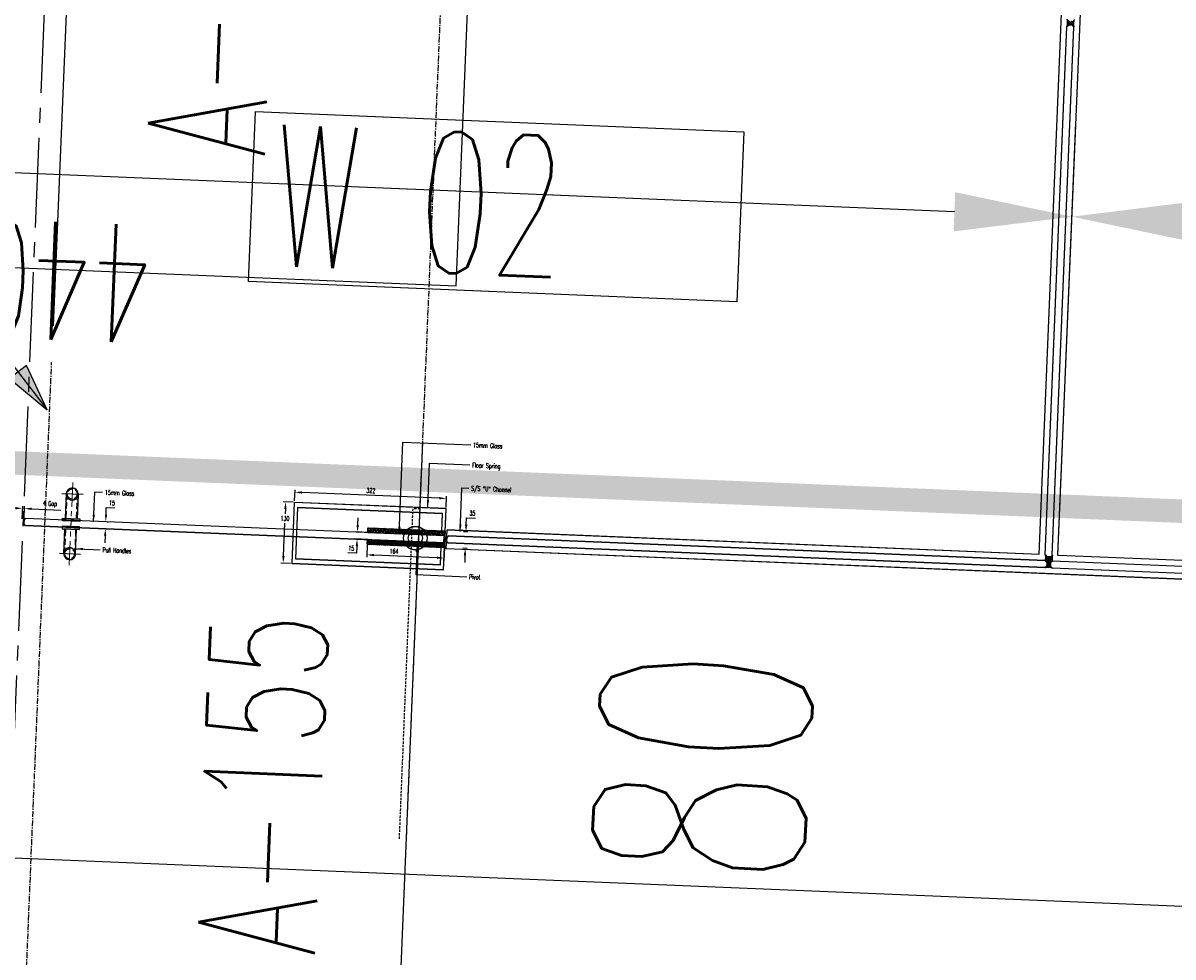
# Model space of a CAD drawing. Header units: millimetres. Extents: x 941089 to 2922714, y 799810 to 1997150.
# Tile 7 of 99: x 972062 to 974504, y 934703 to 936687. Entities that reach past the tile are written whole.
import ezdxf
from ezdxf.enums import TextEntityAlignment as Align

# ---------------------------------------------------------------- set-up
doc = ezdxf.new("R2010")
doc.units = ezdxf.units.MM
doc.header["$LTSCALE"] = 10
doc.header["$PDMODE"] = 3
doc.header["$PDSIZE"] = 5
for name, pattern in [('DASHDOT', [1, 0.5, -0.25, 0, -0.25]), ('L-PL-00$0$CENTER', [2, 1.25, -0.25, 0.25, -0.25]), ('L-PL-00$0$CENTER2', [28.575, 19.05, -3.175, 3.175, -3.175]), ('L-PL-00$0$CENTERX2', [101.6, 63.5, -12.7, 12.7, -12.7]), ('L-PL-00$0$DASHED2', [0.375, 0.25, -0.125]), ('L-PL-00$0$HIDDEN', [0.375, 0.25, -0.125])]:
    doc.linetypes.add(name, pattern=pattern)
doc.layers.get('DEFPOINTS').update_dxf_attribs({"color": 21})
doc.layers.add('L-PL-00$0$2_GLASS', color=2, linetype='Continuous', lineweight=50)
for name, color, linetype in [('L-PL-00$0$CENTRELINE', 1, 'L-PL-00$0$CENTER2'), ('L-PL-00$0$DIMS', 2, 'Continuous'), ('L-PL-00$0$FITTING', 171, 'Continuous'), ('L-PL-00$0$HIDDEN', 22, 'L-PL-00$0$HIDDEN'), ('L-PL-00$0$SYMBOL', 6, 'Continuous'), ('L-PL-00$0$view 1', 7, 'Continuous'), ('L-PL-00$0$view 2', 7, 'Continuous'), ('L-PL-00$0$WINDOW', 2, 'Continuous'), ('L-PL-00$0$WINDOW MULLION DIMS', 21, 'Continuous'), ('L-PL-00$0$ZZ-BLOCK', 2, 'Continuous'), ('L-PL-00$0$zz-dims-stone', 21, 'Continuous'), ('L-PL-00$0$ZZ-SECTION MARKS', 6, 'Continuous'), ('REVISION', 1, 'DASHDOT')]:
    doc.layers.add(name, color=color, linetype=linetype)
doc.styles.add('L-PL-00$0$STANDARD', font='romans.shx', dxfattribs={"width": 0.6})
doc.styles.add('L-PL-00$0$SYMBOLS', font='ROMANS.SHX')
doc.styles.add('L-PL-00$0$Tahoma', font='TAHOMA.TTF')
doc.dimstyles.new('L-PL-00$0$HAF small', dxfattribs={"dimtxt": 10, "dimasz": 15, "dimexe": 5, "dimexo": 3, "dimgap": 5, "dimtad": 1, "dimtih": 1, "dimtoh": 1, "dimdec": 1, "dimdsep": 46, "dimtxsty": 'L-PL-00$0$STANDARD', "dimcen": 2.5, "dimclrd": 256, "dimclre": 256, "dimclrt": 256, "dimadec": 1, "dimazin": 2, "dimtfac": 1, "dimtdec": 1, "dimtofl": 0, "dimtmove": 0, "dimatfit": 3, "dimfxl": 0, "dimlwd": -1, "dimlwe": -1, "dimarcsym": 0})
doc.dimstyles.new('L-PL-00$0$ROYCETON', dxfattribs={"dimscale": 100, "dimtxt": 2.5, "dimasz": 2.5, "dimexe": 2, "dimexo": 1, "dimgap": 1, "dimtad": 1, "dimdec": 0, "dimtxsty": 'L-PL-00$0$STANDARD', "dimcen": 2.5, "dimclrd": 256, "dimclre": 256, "dimclrt": 2, "dimaunit": 1, "dimazin": 0, "dimtfac": 1, "dimtdec": 0, "dimtmove": 0, "dimatfit": 3, "dimfxl": 0, "dimarcsym": 0})

# ---------------------------------------------------------------- blocks, each defined once
blk = doc.blocks.new('FO-00')
at = {"layer": 'DEFPOINTS', "color": 5, "const_width": 50}
blk.add_lwpolyline([(983435.7, 932058.1), (978814.2, 932542.8), (978807.9, 932483.1), (977554.8, 932614.5), (977560, 932664.3), (977354.9, 932685.8), (977472.3, 935527.8), (966850.9, 935967.3), (956779.8, 936394.1)], dxfattribs=at)
blk = doc.blocks.new('*D689')
at = {"layer": 'DEFPOINTS', "color": 0}
for p in [(967428.2, 935588.2), (975500, 935254.2), (975480, 934771.5)]:
    blk.add_point(p, dxfattribs=at)
at = {"layer": 'L-PL-00$0$zz-dims-stone', "lineweight": -2}
for p, q in [((967424.1, 935488.3), (967400, 934905.7)), ((975495.9, 935154.2), (975471.8, 934571.7)), ((967658, 935095.2), (975230.2, 934781.8))]:
    blk.add_line(p, q, dxfattribs=at)
at = {"layer": 'L-PL-00$0$zz-dims-stone'}
for points in [[(967659.7, 935136.8), (967656.3, 935053.6), (967408.2, 935105.5)], [(975232, 934823.5), (975228.5, 934740.2), (975480, 934771.5)]]:
    blk.add_solid(points, dxfattribs=at)
at = {"layer": 'L-PL-00$0$zz-dims-stone', "color": 2, "insert": (971453.4, 935163.3), "char_height": 250, "attachment_point": 5, "rotation": 357.6304, "style": 'L-PL-00$0$STANDARD'}
blk.add_mtext('8079', dxfattribs=at)
blk = doc.blocks.new('L-PL-00$0$sym5')
for p, q in [((0, 15), (-10, 15)), ((-10, 15), (0, 12)), ((0, 15), (0, 0))]:
    blk.add_line(p, q)
at = {"linetype": 'Continuous', "style": 'L-PL-00$0$SYMBOLS', "flags": 1}
blk.add_attdef('DT-RV0', (-3.89, 13.897), '', height=0.5, dxfattribs=at)
at = {"color": 2, "style": 'L-PL-00$0$STANDARD', "width": 0.65}
blk.add_attdef('SYM5', text='', height=2.5, rotation=90, dxfattribs=at).set_placement((3.09, 7.372), align=Align.MIDDLE)
at = {"color": 7, "style": 'L-PL-00$0$STANDARD', "width": 0.65}
blk.add_attdef('SYM5', text='', height=4.51, dxfattribs=at).set_placement((-6.223, 6.602), align=Align.MIDDLE)
blk = doc.blocks.new('*D645')
for p, q in [((-1064725.4, -752911.1), (-1064725.4, -752887.6)), ((-1064418.4, -752892.6), (-1064710.4, -752892.6)), ((-1064403.4, -752911.1), (-1064403.4, -752887.6))]:
    blk.add_line(p, q)
for points in [[(-1064710.4, -752890.1), (-1064710.4, -752895.1), (-1064725.4, -752892.6)], [(-1064418.4, -752890.1), (-1064418.4, -752895.1), (-1064403.4, -752892.6)]]:
    blk.add_solid(points)
at = {"layer": 'DEFPOINTS', "color": 0}
for p in [(-1064725.4, -752892.6), (-1064725.4, -752914.1), (-1064403.4, -752914.1)]:
    blk.add_point(p, dxfattribs=at)
at = {"insert": (-1064564.4, -752882.5), "char_height": 10, "attachment_point": 5, "style": 'L-PL-00$0$STANDARD'}
blk.add_mtext('322', dxfattribs=at)
blk = doc.blocks.new('*D646')
for p, q in [((-1064728.4, -752914.1), (-1064749.2, -752914.1)), ((-1064744.2, -752929.1), (-1064744.2, -752939)), ((-1064744.2, -753029.1), (-1064744.2, -752959.2)), ((-1064728.4, -753044.1), (-1064749.2, -753044.1))]:
    blk.add_line(p, q)
for points in [[(-1064746.7, -752929.1), (-1064741.7, -752929.1), (-1064744.2, -752914.1)], [(-1064746.7, -753029.1), (-1064741.7, -753029.1), (-1064744.2, -753044.1)]]:
    blk.add_solid(points)
at = {"layer": 'DEFPOINTS', "color": 0}
for p in [(-1064725.4, -752914.1), (-1064744.2, -753044.1), (-1064725.4, -753044.1)]:
    blk.add_point(p, dxfattribs=at)
at = {"insert": (-1064744.2, -752949.1), "char_height": 10, "attachment_point": 5, "style": 'L-PL-00$0$STANDARD'}
blk.add_mtext('130', dxfattribs=at)
blk = doc.blocks.new('*D647')
for p, q in [((-1064567.4, -752996.6), (-1064567.4, -753024.1)), ((-1064403.4, -752996.6), (-1064403.4, -753024.1)), ((-1064418.4, -753019.1), (-1064552.4, -753019.1))]:
    blk.add_line(p, q)
for points in [[(-1064552.4, -753016.6), (-1064552.4, -753021.6), (-1064567.4, -753019.1)], [(-1064418.4, -753016.6), (-1064418.4, -753021.6), (-1064403.4, -753019.1)]]:
    blk.add_solid(points)
at = {"layer": 'DEFPOINTS', "color": 0}
for p in [(-1064567.4, -752993.6), (-1064403.4, -752993.6), (-1064567.4, -753019.1)]:
    blk.add_point(p, dxfattribs=at)
at = {"insert": (-1064510.1, -753009), "char_height": 10, "attachment_point": 5, "style": 'L-PL-00$0$STANDARD'}
blk.add_mtext('164', dxfattribs=at)
blk = doc.blocks.new('*D648')
for p, q in [((-1064359.1, -752946.6), (-1064359.1, -752931.6)), ((-1064359.1, -752931.6), (-1064339.7, -752931.6)), ((-1064355.3, -752961.6), (-1064364.1, -752961.6)), ((-1064355.3, -752996.6), (-1064364.1, -752996.6)), ((-1064359.1, -753011.6), (-1064359.1, -753026.6))]:
    blk.add_line(p, q)
for points in [[(-1064361.6, -752946.6), (-1064356.6, -752946.6), (-1064359.1, -752961.6)], [(-1064361.6, -753011.6), (-1064356.6, -753011.6), (-1064359.1, -752996.6)]]:
    blk.add_solid(points)
at = {"layer": 'DEFPOINTS', "color": 0}
for p in [(-1064352.3, -752961.6), (-1064359.1, -752996.6), (-1064352.3, -752996.6)]:
    blk.add_point(p, dxfattribs=at)
at = {"insert": (-1064346.9, -752921.5), "char_height": 10, "attachment_point": 5, "style": 'L-PL-00$0$STANDARD'}
blk.add_mtext('35', dxfattribs=at)
blk = doc.blocks.new('*D649')
for p, q in [((-1064589.3, -752956.6), (-1064589.3, -752941.6)), ((-1064565.8, -752971.6), (-1064594.3, -752971.6)), ((-1064565.8, -752986.6), (-1064594.3, -752986.6)), ((-1064589.3, -753001.6), (-1064589.3, -753016.6)), ((-1064589.3, -753016.6), (-1064607.7, -753016.6))]:
    blk.add_line(p, q)
for points in [[(-1064591.8, -752956.6), (-1064586.8, -752956.6), (-1064589.3, -752971.6)], [(-1064591.8, -753001.6), (-1064586.8, -753001.6), (-1064589.3, -752986.6)]]:
    blk.add_solid(points)
at = {"layer": 'DEFPOINTS', "color": 0}
for p in [(-1064562.8, -752971.6, 0), (-1064589.3, -752986.6), (-1064562.8, -752986.6, 0)]:
    blk.add_point(p, dxfattribs=at)
at = {"insert": (-1064601, -753006.5), "char_height": 10, "attachment_point": 5, "style": 'L-PL-00$0$STANDARD'}
blk.add_mtext('15', dxfattribs=at)
blk = doc.blocks.new('*D651')
at = {"layer": 'DEFPOINTS', "color": 0}
for p in [(-1065124.6, -752971.6, 0), (-1065124.3, -752971.6), (-1065124.3, -752986.6)]:
    blk.add_point(p, dxfattribs=at)
at = {"layer": 'L-PL-00$0$view 2'}
for p, q in [((-1065124.3, -752956.6), (-1065124.3, -752941.6)), ((-1065124.3, -752941.6), (-1065105.9, -752941.6)), ((-1065121.6, -752971.6), (-1065119.3, -752971.6)), ((-1065124.3, -753001.6), (-1065124.3, -753016.6)), ((-1065121.3, -752986.6), (-1065119.3, -752986.6))]:
    blk.add_line(p, q, dxfattribs=at)
for points in [[(-1065126.8, -752956.6), (-1065121.8, -752956.6), (-1065124.3, -752971.6)], [(-1065126.8, -753001.6), (-1065121.8, -753001.6), (-1065124.3, -752986.6)]]:
    blk.add_solid(points, dxfattribs=at)
at = {"layer": 'L-PL-00$0$view 2', "insert": (-1065112.6, -752931.5), "char_height": 10, "attachment_point": 5, "style": 'L-PL-00$0$STANDARD'}
blk.add_mtext('15', dxfattribs=at)
blk = doc.blocks.new('*D650')
at = {"layer": 'DEFPOINTS', "color": 0}
for p in [(-1065297.9, -752951), (-1065301.9, -752976.3, 0), (-1065297.9, -752976.9, 0)]:
    blk.add_point(p, dxfattribs=at)
at = {"layer": 'L-PL-00$0$view 2'}
for p, q in [((-1065316.9, -752951), (-1065331.9, -752951)), ((-1065301.9, -752973.3), (-1065301.9, -752946)), ((-1065297.9, -752973.9), (-1065297.9, -752946)), ((-1065282.9, -752951), (-1065220.5, -752951))]:
    blk.add_line(p, q, dxfattribs=at)
for points in [[(-1065316.9, -752948.5), (-1065316.9, -752953.5), (-1065301.9, -752951)], [(-1065282.9, -752948.5), (-1065282.9, -752953.5), (-1065297.9, -752951)]]:
    blk.add_solid(points, dxfattribs=at)
at = {"layer": 'L-PL-00$0$view 2', "insert": (-1065244.2, -752939.5), "char_height": 10, "attachment_point": 5, "style": 'L-PL-00$0$STANDARD'}
blk.add_mtext('4 Gap', dxfattribs=at)
blk = doc.blocks.new('*U638')
blk.add_hatch(color=256).paths.add_polyline_path([(396.1, -516.2), (439.6, -479.7), (499.5, -595.3)])
for p, q in [((-317.5, 0), (317.5, 0)), ((204.1, -243.2), (499.5, -595.3))]:
    blk.add_line(p, q)
blk.add_lwpolyline([(396.1, -516.2), (499.5, -595.3), (439.6, -479.7), (396.1, -516.2)])
blk.add_circle((0, 0), 317.5)
at = {"style": 'L-PL-00$0$Tahoma', "flags": 8}
blk.add_attdef('INFO2', text='', height=127, dxfattribs=at).set_placement((0, 194), align=Align.TOP_CENTER)
blk.add_attdef('INFO1', text='', height=127, dxfattribs=at).set_placement((0, -242.2), align=Align.BOTTOM_CENTER)
blk = doc.blocks.new('*D661')
at = {"layer": 'DEFPOINTS', "color": 0}
for p in [(974290, 936275.2), (975514.7, 935608.8), (974260.2, 935556)]:
    blk.add_point(p, dxfattribs=at)
at = {"layer": 'L-PL-00$0$WINDOW MULLION DIMS', "lineweight": -2}
for p, q in [((974264.4, 935655.9), (974298.2, 936475.1)), ((975518.8, 935708.8), (975548.3, 936423.4)), ((975290.3, 936233.9), (974539.8, 936264.9))]:
    blk.add_line(p, q, dxfattribs=at)
at = {"layer": 'L-PL-00$0$WINDOW MULLION DIMS'}
for points in [[(974538, 936223.3), (974541.5, 936306.5), (974290, 936275.2)], [(975288.6, 936192.2), (975292, 936275.5), (975540.1, 936223.6)]]:
    blk.add_solid(points, dxfattribs=at)
at = {"layer": 'L-PL-00$0$WINDOW MULLION DIMS', "color": 2, "insert": (974905.7, 936024.6), "char_height": 250, "attachment_point": 5, "rotation": 177.6334, "style": 'L-PL-00$0$STANDARD'}
blk.add_mtext('1251', dxfattribs=at)
blk = doc.blocks.new('*D663')
at = {"layer": 'DEFPOINTS', "color": 0}
for p in [(969891.4, 936457), (969861.7, 935737.8), (974260.2, 935556)]:
    blk.add_point(p, dxfattribs=at)
at = {"layer": 'L-PL-00$0$WINDOW MULLION DIMS', "lineweight": -2}
for p, q in [((969865.9, 935837.7), (969899.7, 936656.8)), ((974264.4, 935655.9), (974298.2, 936475.1)), ((974040.2, 936285.5), (970141.2, 936446.7))]:
    blk.add_line(p, q, dxfattribs=at)
at = {"layer": 'L-PL-00$0$WINDOW MULLION DIMS'}
for points in [[(970139.5, 936405), (970143, 936488.3), (969891.4, 936457)], [(974038.5, 936243.9), (974041.9, 936327.2), (974290, 936275.2)]]:
    blk.add_solid(points, dxfattribs=at)
at = {"layer": 'L-PL-00$0$WINDOW MULLION DIMS', "color": 2, "insert": (972081.4, 936141.3), "char_height": 250, "attachment_point": 5, "rotation": 177.6334, "style": 'L-PL-00$0$STANDARD'}
blk.add_mtext('4402', dxfattribs=at)
blk = doc.blocks.new('L-PL-00$0$A$C3B291501')
h = blk.add_hatch()
h.set_pattern_fill('ANSI37', color=251, angle=-87.63046, style=0)
h.set_pattern_definition([(225, (108643.0123, -20698.3355), (-2.24506403, 2.24506403), []), (135, (108643.0123, -20698.3355), (2.24506403, 2.24506403), [])])
edge = h.paths.add_edge_path()
edge.add_arc((-1302.25, 1380.55), 24.84, 341.84987, 378.15013, ccw=False)
edge.add_line((-1278.65, 1372.81), (-1274.9, 1376.56))
edge.add_line((-1274.9, 1376.56), (-1267.4, 1376.56))
edge.add_line((-1267.4, 1376.56), (-1263.65, 1372.81))
edge.add_line((-1263.65, 1372.81), (-1264.55, 1376.52))
edge.add_line((-1264.55, 1376.52), (-1264.88, 1380.55))
edge.add_line((-1264.88, 1380.55), (-1264.63, 1384.09))
edge.add_line((-1264.63, 1384.09), (-1263.65, 1388.31))
edge.add_line((-1263.65, 1388.31), (-1267.4, 1384.56))
edge.add_line((-1267.4, 1384.56), (-1274.9, 1384.56))
edge.add_line((-1274.9, 1384.56), (-1278.65, 1388.31))
edge.add_line((-1278.65, 1388.31), (-1278.65, 1388.29))
h = blk.add_hatch()
h.set_pattern_fill('ANSI37', color=251, angle=2.36954, style=0)
h.set_pattern_definition([(135, (-23349.0467, -109683.732), (2.24506403, 2.24506403), []), (45, (-23349.0467, -109683.732), (2.24506403, -2.24506403), [])])
h.paths.add_polyline_path([(-1262.4, 222.93), (-1266.62, 223.91), (-1270.16, 224.16), (-1274.19, 223.83), (-1277.9, 222.93), (-1274.15, 226.68), (-1274.15, 234.18), (-1277.9, 237.93), (-1276.85, 242.12), (-1276.76, 245.1), (-1277.65, 249.68), (-1273.9, 245.93), (-1266.4, 245.93), (-1262.65, 249.68), (-1263.16, 247.84), (-1263.39, 246.54), (-1263.56, 243.78), (-1263.27, 240.98), (-1262.4, 237.93), (-1266.15, 234.18), (-1266.15, 226.68)])
at = {"layer": 'L-PL-00$0$FITTING'}
h = blk.add_hatch(dxfattribs=at)
h.set_pattern_fill('ANSI33', color=1, scale=20, style=0)
h.set_pattern_definition([(135, (16751.244, -142550.5934), (3.5355339, 3.5355339), []), (135, (16747.7085, -142550.5934), (3.5355339, 3.5355339), [2.5, -1.25])])
h.paths.add_polyline_path([(-2597.09, 247.93), (-2560.8, 247.93), (-2560.8, 237.93), (-2592.03, 237.93, 0.113517)])
h.paths.add_polyline_path([(-2616.3, 246.93), (-2616.3, 247.93), (-2597.09, 247.93, -0.113517), (-2592.03, 237.93), (-2602.55, 237.93, 0.2982166)])
h.paths.add_polyline_path([(-2560.8, 247.93), (-2555.3, 247.93, -0.4142136), (-2553.8, 246.43), (-2553.8, 237.93), (-2560.8, 237.93)])
h.paths.add_polyline_path([(-2616.3, 246.93, -0.2982166), (-2602.55, 237.93), (-2616.3, 237.93)], flags=17)
h.paths.add_polyline_path([(-2616.3, 246.93), (-2616.3, 237.93), (-2630.04, 237.93, -0.2982166)], flags=17)
h.paths.add_polyline_path([(-2635.5, 247.93), (-2616.3, 247.93), (-2616.3, 246.93, 0.2982166), (-2630.04, 237.93), (-2640.56, 237.93, -0.113517)])
h.paths.add_polyline_path([(-2717.8, 246.43, -0.4142136), (-2716.3, 247.93), (-2635.5, 247.93, 0.113517), (-2640.56, 237.93), (-2717.8, 237.93)])
h = blk.add_hatch(dxfattribs=at)
h.set_pattern_fill('ANSI33', color=1, scale=20, style=0)
h.set_pattern_definition([(45, (-1174077.935, -2626684.8105), (-3.535533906, 3.535533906), []), (45, (-1174074.3996, -2626684.8105), (-3.535533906, 3.535533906), [2.5, -1.25])])
h.paths.add_polyline_path([(-2597.09, 212.93, 0.113517), (-2592.03, 222.93), (-2560.8, 222.93), (-2560.8, 212.93)])
h.paths.add_polyline_path([(-2560.8, 222.93), (-2555.3, 222.93), (-2553.8, 222.93), (-2553.8, 214.43, -0.4142136), (-2555.3, 212.93), (-2560.8, 212.93)])
h.paths.add_polyline_path([(-2592.03, 222.93, -0.113517), (-2597.09, 212.93), (-2616.3, 212.93), (-2616.3, 213.93, 0.2982166), (-2602.55, 222.93)])
h.paths.add_polyline_path([(-2602.55, 222.93, -0.2982166), (-2616.3, 213.93), (-2616.3, 222.93)], flags=17)
h.paths.add_polyline_path([(-2616.3, 222.93), (-2616.3, 213.93, -0.2982166), (-2630.04, 222.93)], flags=17)
h.paths.add_polyline_path([(-2616.3, 213.93), (-2616.3, 212.93), (-2635.5, 212.93, -0.113517), (-2640.56, 222.93), (-2630.04, 222.93, 0.2982166)])
h.paths.add_polyline_path([(-2640.56, 222.93, 0.113517), (-2635.5, 212.93), (-2716.3, 212.93, -0.4142136), (-2717.8, 214.43), (-2717.8, 222.93)])
for p, q in [((-1251.17, 250.43), (-1251.17, 2526.69)), ((-1291.17, 250.43), (-1291.17, 2486.69)), ((-3360.8, 293.93, 0), (-3360.8, 241.43, 0)), ((-3335.8, 293.93, 0), (-3335.8, 241.43, 0)), ((-1290.17, 250.43), (-2549.8, 250.43)), ((-2549.8, 210.43), (-2549.8, 250.43)), ((-3360.8, 166.93, 0), (-3360.8, 219.43, 0)), ((-3335.8, 166.93, 0), (-3335.8, 219.43, 0)), ((-1.84, 210.43), (-2549.8, 210.43))]:
    blk.add_line(p, q)
at = {"color": 5}
for p, q in [((-1278.65, 1372.81), (-1274.9, 1376.56)), ((-1278.65, 249.68), (-1278.65, 1372.81)), ((-1274.9, 1376.56), (-1267.4, 1376.56)), ((-1263.65, 1372.81), (-1267.4, 1376.56)), ((-1263.65, 249.68), (-1263.65, 1372.81)), ((-1277.65, 249.68), (-1273.9, 245.93)), ((-1266.4, 245.93), (-1273.9, 245.93)), ((-1262.65, 249.68), (-1266.4, 245.93)), ((-3444.55, 237.93, 0), (-3448.3, 234.18, 0)), ((-3448.3, 234.18, 0), (-3448.3, 226.68, 0)), ((-3444.55, 222.93, 0), (-3448.3, 226.68, 0)), ((-2546.05, 237.93, 0), (-2549.8, 234.18, 0)), ((-2546.05, 237.93, 0), (-2549.8, 234.18, 0)), ((-2549.8, 234.18, 0), (-2549.8, 226.68, 0)), ((-2549.8, 234.18, 0), (-2549.8, 226.68, 0)), ((-2546.05, 222.93, 0), (-2549.8, 226.68, 0)), ((-2546.05, 222.93, 0), (-2549.8, 226.68, 0)), ((-1277.87, 237.93), (-2546.05, 237.93, 0)), ((-1277.87, 222.93), (-2546.05, 222.93, 0)), ((-1277.9, 237.93), (-1274.15, 234.18)), ((-1277.9, 222.93), (-1274.15, 226.68)), ((-1277.87, 237.93), (-1274.12, 234.18)), ((-1277.87, 222.93), (-1274.12, 226.68)), ((-1274.15, 234.18), (-1274.15, 226.68)), ((-1274.12, 234.18), (-1274.12, 226.68)), ((-1262.4, 237.93), (-1266.15, 234.18)), ((-1266.15, 234.18), (-1266.15, 226.68)), ((-1262.4, 222.93), (-1266.15, 226.68)), ((-1262.37, 237.93), (-1266.12, 234.18)), ((-1266.12, 234.18), (-1266.12, 226.68)), ((-1262.37, 222.93), (-1266.12, 226.68))]:
    blk.add_line(p, q, dxfattribs=at)
at = {"color": 252, "linetype": 'L-PL-00$0$CENTERX2', "lineweight": 0, "ltscale": 0.08}
for p, q in [((-3348.3, 318.03, 0), (-3348.3, 227.75, 0)), ((-3370.15, 293.93, 0), (-3325.21, 293.93, 0)), ((-3348.3, 142.83, 0), (-3348.3, 233.11, 0)), ((-3370.15, 166.93, 0), (-3325.21, 166.93, 0))]:
    blk.add_line(p, q, dxfattribs=at)
at = {"color": 251, "linetype": 'L-PL-00$0$DASHED2', "lineweight": 0, "ltscale": 5}
for p, q in [((-3358.8, 293.93, 0), (-3358.8, 241.43, 0)), ((-3337.8, 293.93, 0), (-3337.8, 241.43, 0)), ((-3358.8, 166.93, 0), (-3358.8, 219.43, 0)), ((-3337.8, 166.93, 0), (-3337.8, 219.43, 0))]:
    blk.add_line(p, q, dxfattribs=at)
at = {"color": 5, "linetype": 'L-PL-00$0$HIDDEN', "ltscale": 2}
blk.add_line((-2608.8, 292.93, 0), (-2623.8, 292.93, 0), dxfattribs=at)
at = {"color": 4}
for p, q in [((-2553.8, 237.93, 0), (-3444.55, 237.93, 0)), ((-2553.8, 222.93, 0), (-3444.55, 222.93, 0)), ((-2553.8, 236.43, 0), (-2553.8, 224.43, 0))]:
    blk.add_line(p, q, dxfattribs=at)
blk.add_lwpolyline([(-2992.7, 1121.07), (-1954.98, 1121.07), (-1954.98, 759.86), (-2992.7, 759.86)], close=True)
at = {"elevation": 0}
for points in [[(-3366.8, 236.43), (-3366.8, 241.43), (-3329.8, 241.43), (-3329.8, 236.43)], [(-3366.8, 224.43), (-3366.8, 219.43), (-3329.8, 219.43), (-3329.8, 224.43)]]:
    blk.add_lwpolyline(points, close=True, dxfattribs=at)
at = {"color": 251, "linetype": 'L-PL-00$0$DASHED2', "lineweight": 0, "ltscale": 5}
for centre in [(-3348.3, 293.93, 0), (-3348.3, 166.93, 0)]:
    blk.add_circle(centre, 10.5, dxfattribs=at)
at = {"color": 251}
for centre, radius, start, end in [((-1302.25, 1380.55), 24.84, 341.84987, 18.15013), ((-1240.04, 1380.55), 24.84, 161.84987, 198.15013), ((-1293.93, 244.15), 17.2, 338.79956, 18.76269), ((-1246.36, 244.15), 17.2, 161.23731, 201.20044), ((-1270.16, 199.32), 24.84, 71.84987, 108.15013), ((-1270.14, 199.32), 24.84, 71.84987, 108.15013)]:
    blk.add_arc(centre, radius, start, end, dxfattribs=at)
for centre, start, end in [((-3348.3, 293.93, 0), 0, 180), ((-3348.3, 166.93, 0), 180, 0)]:
    blk.add_arc(centre, 12.5, start, end)
at = {"linetype": 'L-PL-00$0$DASHED2', "ltscale": 0.08}
for centre, start, end in [((-3348.3, 293.93, 0), 180, 0), ((-3348.3, 166.93, 0), 0, 180)]:
    blk.add_arc(centre, 12.5, start, end, dxfattribs=at)
at = {"layer": 'L-PL-00$0$2_GLASS'}
blk.add_line((-2553.8, 224.43, 0), (-2553.8, 236.43, 0), dxfattribs=at)
at = {"layer": 'L-PL-00$0$DIMS', "color": 62}
for p, q in [((-2553.8, 295.43, 0), (-2875.8, 295.43, 0)), ((-2875.8, 165.43, 0), (-2875.8, 295.43, 0)), ((-2553.8, 165.43, 0), (-2553.8, 295.43, 0)), ((-2553.8, 165.43, 0), (-2875.8, 165.43, 0))]:
    blk.add_line(p, q, dxfattribs=at)
at = {"layer": 'L-PL-00$0$DIMS', "color": 62, "elevation": 0}
blk.add_lwpolyline([(-2560.8, 246.43), (-2560.8, 284.43), (-2868.8, 284.43), (-2868.8, 176.43), (-2560.8, 176.43), (-2560.8, 214.43)], dxfattribs=at)
at = {"layer": 'L-PL-00$0$DIMS', "color": 62}
for radius in [25, 15]:
    blk.add_circle((-2616.3, 230.43, 0), radius, dxfattribs=at)
at = {"layer": 'L-PL-00$0$FITTING', "color": 1, "elevation": 0}
for points in [[(-2716.3, 247.93), (-2555.3, 247.93, -0.4142136), (-2553.8, 246.43), (-2553.8, 237.93), (-2717.8, 237.93), (-2717.8, 246.43, -0.4142136)], [(-2717.8, 222.93), (-2553.8, 222.93), (-2553.8, 214.43, -0.4142136), (-2555.3, 212.93), (-2716.3, 212.93, -0.4142136), (-2717.8, 214.43)]]:
    blk.add_lwpolyline(points, format="xyb", close=True, dxfattribs=at)
at = {"layer": 'L-PL-00$0$view 1'}
ref = blk.add_blockref('*U638', (-3808.54, 946.34, 0), dxfattribs=dict(at, xscale=0.8000000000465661, yscale=0.7999999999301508, zscale=0.8))
ref.add_attrib('INFO2', '04', dxfattribs={"layer": '0', "height": 101.6, "style": 'L-PL-00$0$Tahoma'}).set_placement((-3808.54, 1101.51, 0), align=Align.TOP_CENTER)
ref.add_attrib('INFO1', '1100', dxfattribs={"layer": '0', "height": 101.6, "style": 'L-PL-00$0$Tahoma'}).set_placement((-3808.54, 752.58, 0), align=Align.BOTTOM_CENTER)
at = {"insert": (-2946.59, 1095.34), "char_height": 300, "width": 3616.3898, "attachment_point": 1, "style": 'L-PL-00$0$STANDARD'}
blk.add_mtext('W 02', dxfattribs=at)
at = {"layer": 'L-PL-00$0$view 2', "char_height": 10, "attachment_point": 1, "style": 'L-PL-00$0$STANDARD'}
for s, insert, width in [('15mm Glass', (-2502.07, 437.84, 0), 199.2158), ('Floor Spring', (-2502.07, 395.13, 0), 199.2158), ('S/S "U" Channel', (-2502.07, 345.73, 0), 150.8341), ('15mm Glass', (-3279.02, 305.14, 0), 199.2158), ('Pull Handles', (-3279.02, 182.91, 0), 200.1483), ('Pivot', (-2498.72, 157.73, 0), 199.2158)]:
    blk.add_mtext(s, dxfattribs=dict(at, insert=insert, width=width))
for base, p1, p2, angle, picture, middle in [((-2875.8, 316.97, 0), (-2553.8, 295.43, 0), (-2875.8, 295.43, 0), 180, '*D645', (-2714.8, 327.08, 0)), ((-2739.7, 222.93, 0), (-2713.27, 237.93, 0), (-2713.27, 222.93, 0), 90, '*D649', (-2751.42, 203.03, 0))]:
    dim = blk.add_linear_dim(base=base, p1=p1, p2=p2, angle=angle, dimstyle='L-PL-00$0$HAF small')
    dim.commit()
    dim.dimension.update_dxf_attribs({"geometry": picture, "text_midpoint": middle, "insert": (1061849.57, 753209.57)})
for base, p1, p2, angle, picture, middle in [((-2894.62, 165.43, 0), (-2875.8, 295.43, 0), (-2875.8, 165.43, 0), 90, '*D646', (-2894.62, 260.48, 0)), ((-2509.53, 212.93, 0), (-2502.77, 247.93, 0), (-2502.77, 212.93, 0), 90, '*D648', (-2497.33, 277.93, 0)), ((-2717.8, 190.46, 0), (-2553.8, 215.93, 0), (-2717.8, 215.93, 0), 180, '*D647', (-2660.52, 190.46, 0))]:
    dim = blk.add_linear_dim(base=base, p1=p1, p2=p2, angle=angle, dimstyle='L-PL-00$0$HAF small')
    dim.commit()
    dim.dimension.update_dxf_attribs({"geometry": picture, "text_midpoint": middle, "dimtype": 128, "insert": (1061849.57, 753209.57)})
at = {"layer": 'L-PL-00$0$view 2'}
dim = blk.add_linear_dim(base=(-3448.3, 258.58), p1=(-3452.3, 233.29, 0), p2=(-3448.3, 232.71, 0), text='<> Gap', dimstyle='L-PL-00$0$HAF small', dxfattribs=at)
dim.commit()
dim.dimension.update_dxf_attribs({"geometry": '*D650', "text_midpoint": (-3394.64, 270.05), "insert": (1061849.57, 753209.57)})
dim = blk.add_linear_dim(base=(-3274.76, 237.93, 0), p1=(-3274.76, 222.93, 0), p2=(-3275.01, 237.93, 0), angle=90, dimstyle='L-PL-00$0$HAF small', dxfattribs=at)
dim.commit()
dim.dimension.update_dxf_attribs({"geometry": '*D651', "text_midpoint": (-3263.04, 278.03, 0), "insert": (1061849.57, 753209.57)})
at = {"layer": 'L-PL-00$0$view 2', "annotation_type": 0, "has_hookline": 1, "hookline_direction": 0}
for points, text_width in [([(-2651.02, 237.79, 0), (-2651.02, 432.84, 0), (-2507.07, 432.84, 0)], 55.43), ([(-2592.76, 296.79, 0), (-2592.76, 390.13, 0), (-2507.07, 390.13, 0)], 53.71), ([(-2521.88, 247.93, 0), (-2521.88, 340.73, 0), (-2507.07, 340.73, 0)], 77.14), ([(-3300.73, 236.43, 0), (-3300.73, 300.14, 0), (-3284.02, 300.14, 0)], 55.43), ([(-2612.16, 215.65, 0), (-2612.16, 152.73, 0), (-2503.72, 152.73, 0)], 20), ([(-3335.8, 177.91, 0), (-3299.02, 177.91, 0), (-3284.02, 177.91, 0)], 54.86)]:
    blk.add_leader(points, dimstyle='L-PL-00$0$HAF small', override={"dimgap": 5, "dimtad": 0}, dxfattribs=dict(at, text_width=text_width))
blk = doc.blocks.new('L-PL-00')
at = {"layer": 'L-PL-00$0$WINDOW'}
h = blk.add_hatch(dxfattribs=at)
h.set_pattern_fill('ANSI33', color=22, scale=20, angle=-2.3666, style=0)
h.set_pattern_definition([(132.633438, (986350.681, 792133.4366), (3.67850967, 3.38652722), []), (132.633438, (986347.1487, 792133.5826), (3.67850967, 3.38652722), [2.5, -1.25])])
h.paths.add_polyline_path([(972915.4, 935609.1), (972951.6, 935607.6), (972951.2, 935597.6), (972920, 935598.9, 0.113517)])
h.paths.add_polyline_path([(972896.1, 935608.9), (972896.2, 935609.9), (972915.4, 935609.1, -0.113517), (972920, 935598.9), (972909.5, 935599.3, 0.298217)])
h.paths.add_polyline_path([(972951.6, 935607.6), (972957.1, 935607.4, -0.414214), (972958.6, 935605.8), (972958.2, 935597.3), (972951.2, 935597.6)])
h.paths.add_polyline_path([(972896.1, 935608.9, -0.298217), (972909.5, 935599.3), (972895.8, 935599.9)], flags=17)
h.paths.add_polyline_path([(972896.1, 935608.9), (972895.8, 935599.9), (972882, 935600.5, -0.298217)], flags=17)
h.paths.add_polyline_path([(972877, 935610.7), (972896.2, 935609.9), (972896.1, 935608.9, 0.298217), (972882, 935600.5), (972871.5, 935600.9, -0.113517)])
h.paths.add_polyline_path([(972794.7, 935612.6, -0.414214), (972796.3, 935614), (972877, 935610.7, 0.113517), (972871.5, 935600.9), (972794.4, 935604.1)])
h = blk.add_hatch(dxfattribs=at)
h.set_pattern_fill('ANSI33', color=22, scale=20, angle=-2.3666, style=0)
h.set_pattern_definition([(42.63343804, (-306039.0863, -1640709.68), (-3.386527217, 3.678509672), []), (42.63343804, (-306035.554, -1640709.826), (-3.386527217, 3.678509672), [2.5, -1.25])])
h.paths.add_polyline_path([(972913.9, 935574.1, 0.113517), (972919.4, 935583.9), (972950.6, 935582.6), (972950.2, 935572.6)])
h.paths.add_polyline_path([(972950.6, 935582.6), (972956.1, 935582.4), (972957.6, 935582.3), (972957.2, 935573.8, -0.414214), (972955.7, 935572.4), (972950.2, 935572.6)])
h.paths.add_polyline_path([(972919.4, 935583.9, -0.113517), (972913.9, 935574.1), (972894.7, 935574.9), (972894.8, 935575.9, 0.298217), (972908.9, 935584.4)])
h.paths.add_polyline_path([(972908.9, 935584.4, -0.298217), (972894.8, 935575.9), (972895.1, 935584.9)], flags=17)
h.paths.add_polyline_path([(972895.1, 935584.9), (972894.8, 935575.9, -0.298217), (972881.4, 935585.5)], flags=17)
h.paths.add_polyline_path([(972894.8, 935575.9), (972894.7, 935574.9), (972875.5, 935575.7, -0.113517), (972870.9, 935585.9), (972881.4, 935585.5, 0.298217)])
h.paths.add_polyline_path([(972870.9, 935585.9, 0.113517), (972875.5, 935575.7), (972794.8, 935579.1, -0.414214), (972793.4, 935580.6), (972793.7, 935589.1)])
h = blk.add_hatch(dxfattribs=at)
h.set_pattern_fill('ANSI37', color=22, angle=0.003, style=0)
h.set_pattern_definition([(132.633438, (947641.7487, 826628.1093), (2.33585364, 2.15044478), []), (42.633438, (947641.7487, 826628.1093), (2.15044478, -2.33585364), [])])
h.paths.add_polyline_path([(974247.9, 935529), (974243.7, 935530.2), (974240.2, 935530.6), (974236.1, 935530.4), (974232.4, 935529.7), (974236.3, 935533.2), (974236.6, 935540.7), (974233, 935544.6), (974234.2, 935548.8), (974234.5, 935551.8), (974233.8, 935556.4), (974237.3, 935552.5), (974244.8, 935552.2), (974248.7, 935555.8), (974248.2, 935553.9), (974247.9, 935552.6), (974247.6, 935549.9), (974247.8, 935547.1), (974248.5, 935544), (974244.6, 935540.4), (974244.3, 935532.9)])
at = {"layer": 'L-PL-00$0$CENTRELINE', "color": 21}
blk.add_line((972202.1, 939012.5), (971988.5, 933844.3), dxfattribs=at)
at = {"layer": 'L-PL-00$0$HIDDEN', "color": 2, "linetype": 'Continuous'}
blk.add_lwpolyline([(971183.7, 936202.8), (972982.2, 936128.5), (973031.7, 937327.4), (971233.2, 937401.8)], close=True, dxfattribs=at)
at = {"layer": 'L-PL-00$0$SYMBOL', "color": 2, "linetype": 'L-PL-00$0$CENTER'}
blk.add_line((972900.8, 935546), (973019.7, 938421.4), dxfattribs=at)
at = {"layer": 'L-PL-00$0$WINDOW'}
for p, q in [((974260.2, 935556), (974354.2, 937830.3)), ((974220.3, 935557.7), (974312.6, 937792)), ((972154.2, 935686.6, 0), (972152, 935634.1, 0)), ((972179.2, 935685.6, 0), (972177, 935633.1, 0)), ((972633.5, 935538.2, 0), (972638.9, 935668.1, 0)), ((972960.6, 935654.8, 0), (972638.9, 935668.1, 0)), ((972955.2, 935524.9, 0), (972960.6, 935654.8, 0)), ((972064.3, 935630.5, 0), (972064, 935623, 0)), ((972067.6, 935619.1, 0), (972064, 935623, 0)), ((972068.2, 935634.1, 0), (972064.3, 935630.5, 0)), ((972957.6, 935582.3, 0), (972067.6, 935619.1, 0)), ((972958.2, 935597.3, 0), (972068.2, 935634.1, 0)), ((972149, 935559.7, 0), (972151.1, 935612.2, 0)), ((972173.9, 935558.7, 0), (972176.1, 935611.1, 0)), ((972958.1, 935595.8, 0), (972957.7, 935583.8, 0)), ((972957.7, 935583.8, 0), (972958.1, 935595.8, 0)), ((972961.1, 935569.7), (972962.7, 935609.7)), ((974221.3, 935557.6), (972962.7, 935609.7)), ((975506.9, 935464.5), (972961.1, 935569.7)), ((975508.5, 935504.4), (974261.2, 935556)), ((972955.2, 935524.9, 0), (972633.5, 935538.2, 0))]:
    blk.add_line(p, q, dxfattribs=at)
at = {"layer": 'L-PL-00$0$WINDOW', "color": 22}
for p, q in [((974232.8, 935556.4), (974279.1, 936678.6)), ((974247.7, 935555.8), (974294.1, 936678)), ((972064.5, 935634.8, 0), (972063.9, 935619.8, 0)), ((972962.1, 935593.4, 0), (972961.7, 935585.9, 0)), ((972962.1, 935593.4, 0), (972961.7, 935585.9, 0)), ((972966, 935597, 0), (972962.1, 935593.4, 0)), ((972966, 935597, 0), (972962.1, 935593.4, 0)), ((974233, 935544.6), (972966, 935597, 0)), ((972965.3, 935582, 0), (972961.7, 935585.9, 0)), ((972965.3, 935582, 0), (972961.7, 935585.9, 0)), ((974232.4, 935529.7), (972965.3, 935582, 0)), ((974233, 935544.6), (974236.6, 935540.7)), ((974233, 935544.6), (974236.6, 935540.7)), ((974233.6, 935553.2), (974248.6, 935552.5)), ((974233.8, 935556.4), (974237.3, 935552.5)), ((974236.6, 935540.7), (974236.3, 935533.2)), ((974236.6, 935540.7), (974236.3, 935533.2)), ((974244.8, 935552.2), (974237.3, 935552.5)), ((974244.6, 935540.4), (974244.3, 935532.9)), ((974244.6, 935540.4), (974244.3, 935532.9)), ((974248.5, 935544), (974244.6, 935540.4)), ((974248.5, 935544), (974244.6, 935540.4)), ((974248.7, 935555.8), (974244.8, 935552.2)), ((975429.1, 935495.2), (974248.5, 935544)), ((974232.4, 935529.7), (974236.3, 935533.2)), ((974232.4, 935529.7), (974236.3, 935533.2)), ((974247.9, 935529), (974244.3, 935532.9)), ((974247.9, 935529), (974244.3, 935532.9)), ((975428.5, 935480.2), (974247.9, 935529))]:
    blk.add_line(p, q, dxfattribs=at)
at = {"layer": 'L-PL-00$0$WINDOW', "color": 252, "linetype": 'L-PL-00$0$CENTERX2', "lineweight": 0, "ltscale": 0.08}
for p, q in [((972144.9, 935687, 0), (972189.8, 935685.1, 0)), ((972167.7, 935710.2, 0), (972164, 935620, 0)), ((972160.5, 935535.1, 0), (972164.2, 935625.3, 0)), ((972139.6, 935560.1, 0), (972184.5, 935558.2, 0))]:
    blk.add_line(p, q, dxfattribs=at)
at = {"layer": 'L-PL-00$0$WINDOW', "color": 251, "linetype": 'L-PL-00$0$DASHED2', "lineweight": 0, "ltscale": 5}
for p, q in [((972156.2, 935686.5, 0), (972154, 935634.1, 0)), ((972177.2, 935685.7, 0), (972175, 935633.2, 0)), ((972151, 935559.6, 0), (972153.1, 935612.1, 0)), ((972171.9, 935558.8, 0), (972174.1, 935611.2, 0))]:
    blk.add_line(p, q, dxfattribs=at)
at = {"layer": 'L-PL-00$0$WINDOW', "color": 5, "linetype": 'L-PL-00$0$HIDDEN', "ltscale": 2}
for p, q in [((972861.6, 934953.8, 0), (972890.5, 935655.2, 0)), ((972876.5, 934953.2, 0), (972905.5, 935654.6, 0)), ((972905.5, 935654.6, 0), (972890.5, 935655.2, 0))]:
    blk.add_line(p, q, dxfattribs=at)
at = {"layer": 'L-PL-00$0$WINDOW', "elevation": 0}
blk.add_lwpolyline([(972951.6, 935606.1), (972953.1, 935644.1), (972645.4, 935656.8), (972640.9, 935548.9), (972948.7, 935536.2), (972950.2, 935574.1)], dxfattribs=at)
for points in [[(972145.3, 935617.4), (972145.1, 935612.4), (972182.1, 935610.9), (972182.3, 935615.9)], [(972145.8, 935629.4), (972146, 935634.4), (972183, 935632.9), (972182.8, 935627.9)]]:
    blk.add_lwpolyline(points, close=True, dxfattribs=at)
at = {"layer": 'L-PL-00$0$WINDOW', "color": 22, "elevation": 0}
for points in [[(972796.3, 935614), (972957.1, 935607.4, -0.414214), (972958.6, 935605.8), (972958.2, 935597.3), (972794.4, 935604.1), (972794.7, 935612.6, -0.414214)], [(972793.7, 935589.1), (972957.6, 935582.3), (972957.2, 935573.8, -0.414214), (972955.7, 935572.4), (972794.8, 935579.1, -0.414214), (972793.4, 935580.6)]]:
    blk.add_lwpolyline(points, format="xyb", close=True, dxfattribs=at)
at = {"layer": 'L-PL-00$0$WINDOW', "color": 251, "linetype": 'L-PL-00$0$DASHED2', "lineweight": 0, "ltscale": 5}
for centre in [(972166.7, 935686.1, 0), (972161.5, 935559.2, 0)]:
    blk.add_circle(centre, 10.5, dxfattribs=at)
at = {"layer": 'L-PL-00$0$WINDOW', "color": 22}
for radius in [25, 15]:
    blk.add_circle((972895.5, 935592.4, 0), radius, dxfattribs=at)
at = {"layer": 'L-PL-00$0$WINDOW'}
for centre, start, end in [((972166.7, 935686.1, 0), 357.6334, 177.6334), ((972161.5, 935559.2, 0), 177.6334, 357.6334)]:
    blk.add_arc(centre, 12.5, start, end, dxfattribs=at)
at = {"layer": 'L-PL-00$0$WINDOW', "linetype": 'L-PL-00$0$DASHED2', "ltscale": 0.08}
for centre, start, end in [((972166.7, 935686.1, 0), 177.6334, 357.6334), ((972161.5, 935559.2, 0), 357.6334, 177.6334)]:
    blk.add_arc(centre, 12.5, start, end, dxfattribs=at)
at = {"layer": 'L-PL-00$0$WINDOW', "color": 22}
for centre, radius, start, end in [((974217.3, 935551.5), 17.2, 336.433, 16.3961), ((974264.8, 935549.6), 17.2, 158.8707, 198.8339), ((974239.2, 935505.7), 24.8, 69.4833, 105.7836), ((974239.2, 935505.7), 24.8, 69.4833, 105.7836)]:
    blk.add_arc(centre, radius, start, end, dxfattribs=at)
at = {"layer": 'L-PL-00$0$ZZ-SECTION MARKS', "color": 2, "linetype": 'L-PL-00$0$CENTER'}
blk.add_line((971994.7, 932862.5), (972123, 935965.5), dxfattribs=at)
at = {"layer": 'L-PL-00$0$SYMBOL', "color": 6}
ref = blk.add_blockref('L-PL-00$0$sym5', (972911.2, 935796.2), dxfattribs=dict(at, xscale=100.0000000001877, yscale=100.1000000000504, zscale=100, rotation=177.6334380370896))
ref.add_attrib('SYM5', '80', dxfattribs={"layer": '0', "color": 7, "height": 451.47, "rotation": 86.7799, "style": 'L-PL-00$0$STANDARD', "width": 0.649351}).set_placement((973505.7, 935110.3), align=Align.MIDDLE)
ref.add_attrib('SYM5', 'A-155', dxfattribs={"layer": '0', "color": 2, "height": 250, "rotation": 87.6353, "style": 'L-PL-00$0$STANDARD', "width": 0.65065}).set_placement((972572, 935071.7), align=Align.MIDDLE)
at = {"layer": 'L-PL-00$0$ZZ-BLOCK', "rotation": 357.6334380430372}
blk.add_blockref('L-PL-00$0$A$C3B291501', (975500, 935254.7), dxfattribs=at)
at = {"layer": 'L-PL-00$0$ZZ-SECTION MARKS', "color": 6}
ref = blk.add_blockref('L-PL-00$0$sym5', (972126.2, 936043.7), dxfattribs=dict(at, xscale=100.0000000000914, yscale=100.0999999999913, zscale=100, rotation=357.6334380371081))
ref.add_attrib('SYM5', '67', dxfattribs={"layer": '0', "color": 7, "height": 451.47, "rotation": 86.7799, "style": 'L-PL-00$0$STANDARD', "width": 0.649351}).set_placement((971531.7, 936729.7), align=Align.MIDDLE)
ref.add_attrib('SYM5', 'A-132', dxfattribs={"layer": '0', "color": 2, "height": 250, "rotation": 87.6353, "style": 'L-PL-00$0$STANDARD', "width": 0.65065}).set_placement((972465.4, 936768.3), align=Align.MIDDLE)
at = {"layer": 'L-PL-00$0$WINDOW MULLION DIMS'}
for base, p1, p2, picture, middle in [((969891.4, 936457), (974260.2, 935556), (969861.7, 935737.8), '*D663', (972081.4, 936141.3)), ((974290, 936275.2), (975514.7, 935608.8), (974260.2, 935556), '*D661', (974905.7, 936024.6))]:
    dim = blk.add_linear_dim(base=base, p1=p1, p2=p2, angle=177.6334, dimstyle='L-PL-00$0$ROYCETON', dxfattribs=at)
    dim.commit()
    dim.dimension.update_dxf_attribs({"geometry": picture, "text_midpoint": middle})
at = {"layer": 'L-PL-00$0$zz-dims-stone'}
dim = blk.add_aligned_dim(p1=(967428.2, 935588.2), p2=(975500, 935254.2), distance=-483.1, dimstyle='L-PL-00$0$ROYCETON', dxfattribs=at)
dim.commit()
dim.dimension.update_dxf_attribs({"geometry": '*D689', "text_midpoint": (971453.4, 935163.3)})

msp = doc.modelspace()

# ---------------------------------------------------------------- block references
at = {"layer": 'REVISION'}
for name in ['FO-00', 'L-PL-00']:
    msp.add_blockref(name, (0, 0), dxfattribs=at)

doc.saveas('drawing.dxf')
